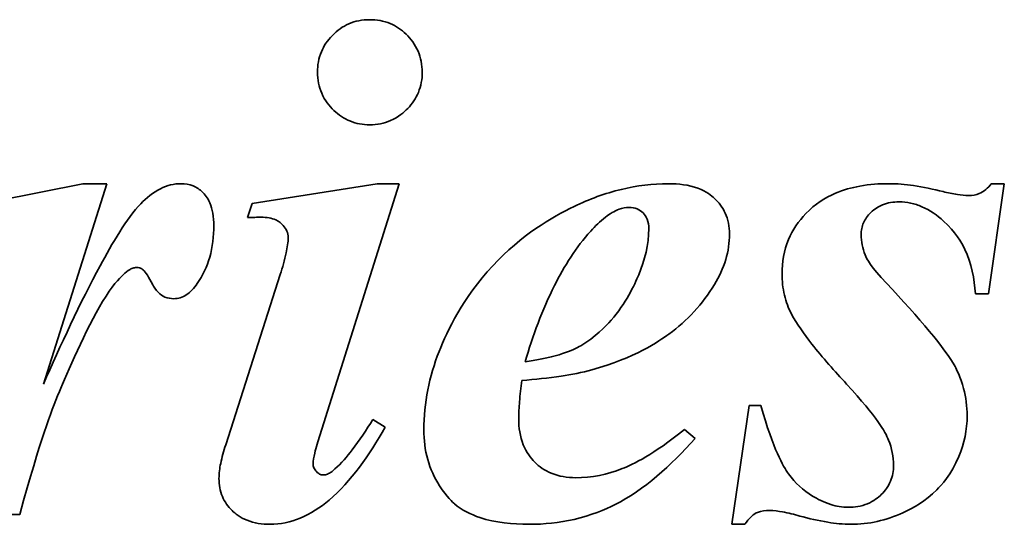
# Model space of a CAD drawing. Header units: millimetres. Extents: x 287 to 973, y 250 to 640.
# Tile 8 of 11: x 705 to 745, y 512 to 533. Entities that reach past the tile are written whole.
import ezdxf

# ---------------------------------------------------------------- set-up
doc = ezdxf.new("R2010")
doc.units = ezdxf.units.MM
doc.header["$LTSCALE"] = 3
doc.layers.add('Krawędzie widoczne(ISO)', color=7, linetype='Continuous', lineweight=35, true_color=0x262659)

msp = doc.modelspace()

# ---------------------------------------------------------------- linework, layer by layer
at = {"layer": 'Krawędzie widoczne(ISO)'}
for p, q in [((707.35, 526.059), (702.415, 525.079)), ((705.716, 517.775), (708.33, 526.059)), ((708.33, 526.059), (707.35, 526.059)), ((719.507, 526.059), (714.343, 525.242)), ((717.137, 515.65), (720.422, 526.059)), ((720.422, 526.059), (719.507, 526.059)), ((744.768, 521.5), (745.422, 526.059)), ((745.422, 526.059), (744.883, 526.059)), ((714.343, 525.242), (714.147, 524.654)), ((715.503, 522.301), (713.249, 515.258)), ((744.229, 521.5), (744.768, 521.5)), ((734.883, 516.892), (734.164, 511.974)), ((735.356, 516.892), (734.883, 516.892)), ((719.833, 515.994), (719.327, 516.304)), ((732.644, 515.52), (732.203, 515.896)), ((701.124, 512.382), (704.735, 512.382)), ((734.164, 511.974), (734.703, 511.974))]:
    msp.add_line(p, q, dxfattribs=at)
for points, knots in [([(719.196, 532.84), (719.046, 532.84), (718.897, 532.827), (718.608, 532.769), (718.471, 532.727), (718.088, 532.56), (717.858, 532.4), (717.456, 531.982), (717.305, 531.761), (717.089, 531.241), (717.039, 530.958), (717.039, 530.667)], [-0.3607833, -0.3607833, -0.3607833, -0.3607833, -0.3099981, -0.3099981, -0.2612299, -0.2612299, -0.1688664, -0.1688664, -0.0873778, -0.0873778, 0, 0, 0, 0]), ([(721.369, 530.667), (721.369, 530.819), (721.356, 530.969), (721.298, 531.262), (721.256, 531.4), (721.077, 531.815), (720.9, 532.049), (720.508, 532.428), (720.29, 532.577), (719.773, 532.791), (719.488, 532.84), (719.196, 532.84)], [-0.3329632, -0.3329632, -0.3329632, -0.3329632, -0.2914219, -0.2914219, -0.2514774, -0.2514774, -0.1678226, -0.1678226, -0.0876676, -0.0876676, 0, 0, 0, 0]), ([(717.039, 530.667), (717.039, 530.515), (717.053, 530.363), (717.112, 530.071), (717.155, 529.932), (717.344, 529.502), (717.531, 529.269), (717.913, 528.904), (718.132, 528.754), (718.64, 528.542), (718.914, 528.494), (719.196, 528.494)], [-0.3149523, -0.3149523, -0.3149523, -0.3149523, -0.2783055, -0.2783055, -0.2430307, -0.2430307, -0.1652067, -0.1652067, -0.0846953, -0.0846953, 0, 0, 0, 0]), ([(719.196, 528.494), (719.347, 528.494), (719.498, 528.507), (719.789, 528.565), (719.927, 528.608), (720.392, 528.81), (720.623, 529.016), (720.955, 529.362), (721.106, 529.583), (721.32, 530.098), (721.369, 530.378), (721.369, 530.667)], [-0.2822368, -0.2822368, -0.2822368, -0.2822368, -0.2558483, -0.2558483, -0.2304487, -0.2304487, -0.1674943, -0.1674943, -0.0865321, -0.0865321, 0, 0, 0, 0]), ([(711.402, 526.059), (711.257, 526.059), (711.114, 526.041), (710.827, 525.971), (710.687, 525.918), (710.246, 525.697), (709.973, 525.473), (709.735, 525.226)], [-0.191348, -0.191348, -0.191348, -0.191348, -0.1478674, -0.1478674, -0.1028004, -0.1028004, 0, 0, 0, 0]), ([(712.758, 524.327), (712.758, 524.498), (712.746, 524.671), (712.691, 524.985), (712.651, 525.13), (712.499, 525.481), (712.383, 525.619), (712.177, 525.821), (712.051, 525.905), (711.748, 526.031), (711.577, 526.059), (711.402, 526.059)], [-0.1940248, -0.1940248, -0.1940248, -0.1940248, -0.1645866, -0.1645866, -0.1389763, -0.1389763, -0.098568, -0.098568, -0.0523338, -0.0523338, 0, 0, 0, 0]), ([(731.549, 526.059), (730.889, 526.059), (730.239, 525.978), (728.922, 525.661), (728.271, 525.42), (726.745, 524.685), (725.458, 523.927), (723.051, 521.345), (722.399, 519.975), (721.66, 518.079), (721.435, 516.997), (721.435, 515.879)], [-1.228759, -1.228759, -1.228759, -1.228759, -1.055513, -1.055513, -0.873161, -0.873161, -0.610676, -0.610676, -0.335466, -0.335466, 0, 0, 0, 0]), ([(734.066, 523.984), (734.066, 524.135), (734.052, 524.285), (733.993, 524.573), (733.95, 524.709), (733.783, 525.078), (733.628, 525.284), (733.332, 525.561), (733.123, 525.737), (732.379, 526.012), (731.955, 526.059), (731.549, 526.059)], [-0.6846461, -0.6846461, -0.6846461, -0.6846461, -0.5632578, -0.5632578, -0.4480448, -0.4480448, -0.2376003, -0.2376003, -0.1217562, -0.1217562, 0, 0, 0, 0]), ([(740.65, 526.059), (740.252, 526.059), (739.85, 526.03), (739.109, 525.897), (738.766, 525.801), (738.012, 525.479), (737.603, 525.218), (736.919, 524.512), (736.674, 524.153), (736.319, 523.295), (736.239, 522.82), (736.239, 522.333)], [-0.7040247, -0.7040247, -0.7040247, -0.7040247, -0.5648028, -0.5648028, -0.4408438, -0.4408438, -0.2783564, -0.2783564, -0.1460587, -0.1460587, 0, 0, 0, 0]), ([(742.889, 525.732), (742.49, 525.831), (742.075, 525.918), (741.335, 526.026), (740.987, 526.059), (740.65, 526.059)], [-0.2244026, -0.2244026, -0.2244026, -0.2244026, -0.1009069, -0.1009069, 0, 0, 0, 0]), ([(743.951, 525.569), (743.801, 525.569), (743.638, 525.587), (743.291, 525.64), (743.084, 525.685), (742.889, 525.732)], [-0.1050066, -0.1050066, -0.1050066, -0.1050066, -0.0601029, -0.0601029, 0, 0, 0, 0]), ([(744.883, 526.059), (744.816, 525.968), (744.74, 525.884), (744.571, 525.746), (744.482, 525.692), (744.247, 525.594), (744.101, 525.569), (743.951, 525.569)], [-0.1103222, -0.1103222, -0.1103222, -0.1103222, -0.0764565, -0.0764565, -0.044931, -0.044931, 0, 0, 0, 0]), ([(739.507, 523.951), (739.507, 524.036), (739.514, 524.121), (739.547, 524.285), (739.572, 524.364), (739.673, 524.599), (739.775, 524.738), (740.074, 525.033), (740.249, 525.127), (740.604, 525.271), (740.838, 525.307), (741.075, 525.307)], [-0.1752538, -0.1752538, -0.1752538, -0.1752538, -0.1601742, -0.1601742, -0.1455048, -0.1455048, -0.1147664, -0.1147664, -0.0710647, -0.0710647, 0, 0, 0, 0]), ([(741.075, 525.307), (741.236, 525.307), (741.395, 525.291), (741.712, 525.224), (741.867, 525.173), (742.348, 524.965), (742.646, 524.755), (743.401, 524.066), (743.65, 523.629), (744.059, 522.768), (744.188, 522.134), (744.229, 521.5)], [-0.3841216, -0.3841216, -0.3841216, -0.3841216, -0.3610316, -0.3610316, -0.3375375, -0.3375375, -0.2857841, -0.2857841, -0.1906608, -0.1906608, 0, 0, 0, 0]), ([(709.735, 525.226), (709.175, 524.644), (708.539, 523.555), (707.252, 521.169), (706.399, 519.32), (705.716, 517.775)], [-0.8064157, -0.8064157, -0.8064157, -0.8064157, -0.5068713, -0.5068713, 0, 0, 0, 0]), ([(728.33, 524.098), (728.514, 524.303), (728.721, 524.507), (729.111, 524.807), (729.305, 524.928), (729.64, 525.05), (729.776, 525.079), (729.915, 525.079)], [-0.1897526, -0.1897526, -0.1897526, -0.1897526, -0.1069357, -0.1069357, -0.0417403, -0.0417403, 0, 0, 0, 0]), ([(729.915, 525.079), (730.032, 525.079), (730.146, 525.06), (730.346, 524.975), (730.428, 524.919), (730.546, 524.799), (730.613, 524.718), (730.713, 524.467), (730.732, 524.331), (730.732, 524.196)], [-0.2132499, -0.2132499, -0.2132499, -0.2132499, -0.1425627, -0.1425627, -0.0811032, -0.0811032, -0.0404428, -0.0404428, 0, 0, 0, 0]), ([(714.147, 524.654), (714.249, 524.659), (714.352, 524.663), (714.541, 524.668), (714.631, 524.67), (714.719, 524.67)], [-0.05686623, -0.05686623, -0.05686623, -0.05686623, -0.02636323, -0.02636323, 0, 0, 0, 0]), ([(714.719, 524.67), (714.827, 524.67), (714.936, 524.662), (715.135, 524.624), (715.227, 524.597), (715.456, 524.493), (715.552, 524.41), (715.688, 524.263), (715.742, 524.186), (715.813, 524.015), (715.83, 523.927), (715.83, 523.837)], [-0.1286818, -0.1286818, -0.1286818, -0.1286818, -0.1067788, -0.1067788, -0.0874254, -0.0874254, -0.0555517, -0.0555517, -0.0272362, -0.0272362, 0, 0, 0, 0]), ([(712.072, 521.925), (712.306, 522.259), (712.475, 522.624), (712.708, 523.441), (712.758, 523.884), (712.758, 524.327)], [-0.2550097, -0.2550097, -0.2550097, -0.2550097, -0.1328158, -0.1328158, 0, 0, 0, 0]), ([(730.732, 524.196), (730.732, 523.542), (730.566, 522.898), (730.139, 521.869), (729.778, 521.094), (728.957, 520.165), (728.504, 519.696), (727.592, 519.171), (727.001, 518.897), (725.618, 518.69)], [-6.211768, -6.211768, -6.211768, -6.211768, -3.252357, -3.252357, -1.164958, -1.164958, -0.41972, -0.41972, 0, 0, 0, 0]), ([(725.618, 518.69), (725.937, 519.758), (726.335, 520.85), (727.236, 522.647), (727.728, 523.435), (728.33, 524.098)], [-0.6037351, -0.6037351, -0.6037351, -0.6037351, -0.2687179, -0.2687179, 0, 0, 0, 0]), ([(715.83, 523.837), (715.83, 523.644), (715.795, 523.417), (715.686, 522.905), (715.594, 522.587), (715.503, 522.301)], [-0.1565799, -0.1565799, -0.1565799, -0.1565799, -0.0901573, -0.0901573, 0, 0, 0, 0]), ([(733.445, 521.892), (733.643, 522.215), (733.802, 522.558), (734.013, 523.268), (734.066, 523.622), (734.066, 523.984)], [-0.2221561, -0.2221561, -0.2221561, -0.2221561, -0.1084602, -0.1084602, 0, 0, 0, 0]), ([(740.552, 521.941), (739.9, 522.625), (739.74, 522.949), (739.559, 523.382), (739.507, 523.662), (739.507, 523.951)], [-0.1408626, -0.1408626, -0.1408626, -0.1408626, -0.0868461, -0.0868461, 0, 0, 0, 0]), ([(704.735, 512.382), (705.631, 515.577), (705.989, 516.538), (706.666, 518.158), (707.476, 520.049), (708.56, 521.843), (708.848, 522.137), (709.097, 522.376), (709.196, 522.459), (709.294, 522.513)], [-0.3211236, -0.3211236, -0.3211236, -0.3211236, -0.1898487, -0.1898487, -0.0911938, -0.0911938, -0.0335857, -0.0335857, 0, 0, 0, 0]), ([(709.294, 522.513), (709.344, 522.538), (709.396, 522.56), (709.495, 522.587), (709.542, 522.595), (709.588, 522.595)], [-0.03066802, -0.03066802, -0.03066802, -0.03066802, -0.01406282, -0.01406282, 0, 0, 0, 0]), ([(709.588, 522.595), (709.621, 522.595), (709.653, 522.59), (709.717, 522.572), (709.748, 522.558), (709.801, 522.528), (709.83, 522.508), (709.935, 522.413), (710.067, 522.2), (710.273, 521.808), (710.342, 521.675), (710.545, 521.477), (710.636, 521.415), (710.856, 521.324), (710.981, 521.304), (711.108, 521.304)], [-0.5711365, -0.5711365, -0.5711365, -0.5711365, -0.4968443, -0.4968443, -0.4189069, -0.4189069, -0.3569699, -0.3569699, -0.1232072, -0.1232072, -0.0715777, -0.0715777, -0.0381327, -0.0381327, 0, 0, 0, 0]), ([(736.239, 522.333), (736.239, 522.036), (736.269, 521.74), (736.401, 521.177), (736.498, 520.915), (736.631, 520.667)], [-0.1736288, -0.1736288, -0.1736288, -0.1736288, -0.0844521, -0.0844521, 0, 0, 0, 0]), ([(711.108, 521.304), (711.197, 521.304), (711.285, 521.317), (711.459, 521.37), (711.541, 521.409), (711.8, 521.576), (711.95, 521.747), (712.072, 521.925)], [-0.1190473, -0.1190473, -0.1190473, -0.1190473, -0.0922739, -0.0922739, -0.0646918, -0.0646918, 0, 0, 0, 0]), ([(728.379, 518.363), (730.136, 518.842), (731.172, 519.554), (732.329, 520.392), (732.951, 521.085), (733.445, 521.892)], [-0.4286215, -0.4286215, -0.4286215, -0.4286215, -0.2839935, -0.2839935, 0, 0, 0, 0]), ([(743.886, 516.467), (743.886, 516.848), (743.839, 517.224), (743.616, 518.062), (743.443, 518.387), (743.007, 519.217), (741.873, 520.528), (740.552, 521.941)], [-0.7328505, -0.7328505, -0.7328505, -0.7328505, -0.6658179, -0.6658179, -0.580284, -0.580284, 0, 0, 0, 0]), ([(736.631, 520.667), (736.838, 520.272), (737.15, 519.834), (737.905, 518.873), (738.422, 518.291), (738.902, 517.775)], [-0.3657385, -0.3657385, -0.3657385, -0.3657385, -0.2115574, -0.2115574, 0, 0, 0, 0]), ([(725.487, 517.922), (726.024, 517.965), (726.584, 518.024), (727.532, 518.169), (727.973, 518.252), (728.379, 518.363)], [-0.2882308, -0.2882308, -0.2882308, -0.2882308, -0.12621, -0.12621, 0, 0, 0, 0]), ([(725.356, 516.337), (725.356, 516.568), (725.37, 516.813), (725.413, 517.333), (725.448, 517.633), (725.487, 517.922)], [-0.1565889, -0.1565889, -0.1565889, -0.1565889, -0.0872414, -0.0872414, 0, 0, 0, 0]), ([(738.902, 517.775), (740.185, 516.375), (740.49, 515.824), (740.775, 515.121), (740.847, 514.772), (740.847, 514.409)], [-0.2275176, -0.2275176, -0.2275176, -0.2275176, -0.1089175, -0.1089175, 0, 0, 0, 0]), ([(738.967, 512.677), (738.723, 512.677), (738.483, 512.719), (737.961, 512.886), (737.7, 513.021), (737.109, 513.383), (736.779, 513.686), (736.267, 514.393), (735.898, 515.029), (735.356, 516.892)], [-1.818581, -1.818581, -1.818581, -1.818581, -1.552815, -1.552815, -1.222412, -1.222412, -0.582048, -0.582048, 0, 0, 0, 0]), ([(727.709, 513.902), (727.363, 513.902), (727.019, 513.955), (726.438, 514.198), (726.209, 514.354), (725.857, 514.711), (725.677, 514.938), (725.409, 515.605), (725.356, 515.971), (725.356, 516.337)], [-0.5202129, -0.5202129, -0.5202129, -0.5202129, -0.3524179, -0.3524179, -0.2158179, -0.2158179, -0.1096815, -0.1096815, 0, 0, 0, 0]), ([(739.082, 511.974), (739.45, 511.974), (739.814, 512.013), (740.537, 512.174), (740.889, 512.295), (741.645, 512.643), (742.167, 512.942), (742.808, 513.575), (743.234, 514.028), (743.773, 515.318), (743.886, 515.881), (743.886, 516.467)], [-2.086712, -2.086712, -2.086712, -2.086712, -1.575462, -1.575462, -1.057408, -1.057408, -0.419527, -0.419527, -0.175783, -0.175783, 0, 0, 0, 0]), ([(715.079, 511.974), (715.508, 511.974), (715.922, 512.062), (716.76, 512.406), (717.162, 512.672), (718.419, 513.735), (719.188, 514.834), (719.833, 515.994)], [-0.7060957, -0.7060957, -0.7060957, -0.7060957, -0.5599644, -0.5599644, -0.3981368, -0.3981368, 0, 0, 0, 0]), ([(719.327, 516.304), (719.07, 515.886), (718.777, 515.44), (718.271, 514.782), (718.018, 514.482), (717.758, 514.262)], [-0.2504244, -0.2504244, -0.2504244, -0.2504244, -0.1020577, -0.1020577, 0, 0, 0, 0]), ([(716.86, 514.49), (716.86, 514.592), (716.888, 514.746), (716.985, 515.152), (717.066, 515.424), (717.137, 515.65)], [-0.1241624, -0.1241624, -0.1241624, -0.1241624, -0.0712249, -0.0712249, 0, 0, 0, 0]), ([(721.435, 515.879), (721.435, 515.465), (721.485, 515.056), (721.707, 514.269), (721.87, 513.905), (722.379, 513.101), (722.652, 512.866), (723.006, 512.563), (723.368, 512.381), (724.388, 512.04), (725.11, 511.974), (725.781, 511.974)], [-0.3688304, -0.3688304, -0.3688304, -0.3688304, -0.3546149, -0.3546149, -0.3407771, -0.3407771, -0.3219657, -0.3219657, -0.2014899, -0.2014899, 0, 0, 0, 0]), ([(725.781, 511.974), (726.408, 511.974), (727.031, 512.038), (728.353, 512.342), (728.915, 512.578), (730.531, 513.398), (731.647, 514.398), (732.644, 515.52)], [-0.7445696, -0.7445696, -0.7445696, -0.7445696, -0.6085463, -0.6085463, -0.4502713, -0.4502713, 0, 0, 0, 0]), ([(732.203, 515.896), (730.903, 514.843), (730.099, 514.461), (729.015, 514.035), (728.373, 513.902), (727.709, 513.902)], [-0.3495432, -0.3495432, -0.3495432, -0.3495432, -0.1992159, -0.1992159, 0, 0, 0, 0]), ([(713.249, 515.258), (713.166, 515.011), (713.091, 514.75), (713, 514.292), (712.971, 514.076), (712.971, 513.869)], [-0.1403655, -0.1403655, -0.1403655, -0.1403655, -0.0620577, -0.0620577, 0, 0, 0, 0]), ([(717.268, 514.016), (717.244, 514.016), (717.221, 514.019), (717.175, 514.031), (717.152, 514.04), (717.081, 514.076), (717.037, 514.112), (716.962, 514.193), (716.923, 514.246), (716.871, 514.369), (716.86, 514.428), (716.86, 514.49)], [-0.08051672, -0.08051672, -0.08051672, -0.08051672, -0.07127018, -0.07127018, -0.06174687, -0.06174687, -0.04010892, -0.04010892, -0.01853763, -0.01853763, 0, 0, 0, 0]), ([(740.847, 514.409), (740.847, 514.183), (740.807, 513.964), (740.631, 513.546), (740.5, 513.364), (740.214, 513.083), (740.029, 512.932), (739.51, 512.719), (739.241, 512.677), (738.967, 512.677)], [-0.3932831, -0.3932831, -0.3932831, -0.3932831, -0.2810788, -0.2810788, -0.1681422, -0.1681422, -0.081965, -0.081965, 0, 0, 0, 0]), ([(712.971, 513.869), (712.971, 513.612), (713.013, 513.36), (713.206, 512.903), (713.341, 512.711), (713.64, 512.417), (713.837, 512.257), (714.431, 512.019), (714.755, 511.974), (715.079, 511.974)], [-0.4532234, -0.4532234, -0.4532234, -0.4532234, -0.3176364, -0.3176364, -0.1919613, -0.1919613, -0.0969326, -0.0969326, 0, 0, 0, 0]), ([(717.758, 514.262), (717.712, 514.215), (717.662, 514.172), (717.562, 514.102), (717.512, 514.074), (717.398, 514.03), (717.334, 514.016), (717.268, 514.016)], [-0.0563756, -0.0563756, -0.0563756, -0.0563756, -0.03681397, -0.03681397, -0.01975671, -0.01975671, 0, 0, 0, 0]), ([(734.703, 511.974), (734.78, 512.087), (734.873, 512.208), (735.072, 512.397), (735.151, 512.439), (735.374, 512.526), (735.553, 512.546), (735.732, 512.546)], [-0.1078896, -0.1078896, -0.1078896, -0.1078896, -0.0807099, -0.0807099, -0.053806, -0.053806, 0, 0, 0, 0]), ([(735.732, 512.546), (735.9, 512.546), (736.091, 512.519), (736.491, 512.445), (736.743, 512.382), (736.974, 512.317)], [-0.121842, -0.121842, -0.121842, -0.121842, -0.07188, -0.07188, 0, 0, 0, 0]), ([(736.974, 512.317), (737.35, 512.214), (737.745, 512.122), (738.44, 512.009), (738.767, 511.974), (739.082, 511.974)], [-0.2116229, -0.2116229, -0.2116229, -0.2116229, -0.0943511, -0.0943511, 0, 0, 0, 0])]:
    msp.add_open_spline(points, degree=3, knots=knots, dxfattribs=at)

doc.saveas('drawing.dxf')
